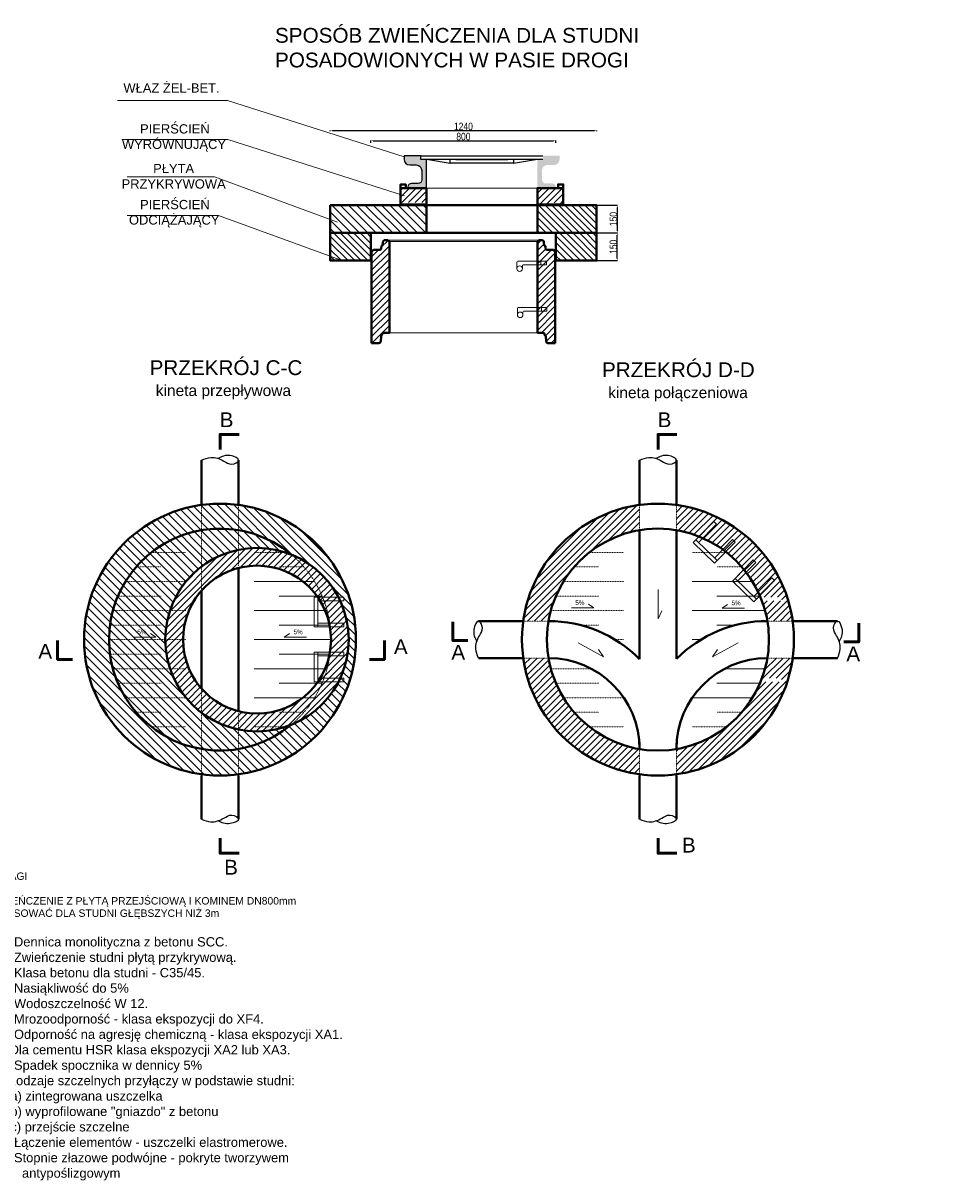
# Model space of a CAD drawing. Header units: millimetres. Extents: x -45008 to 28023, y 751 to 7011.
# Tile 5 of 6: x 16653 to 21559, y 751 to 7011. Entities that reach past the tile are written whole.
import ezdxf

# ---------------------------------------------------------------- set-up
doc = ezdxf.new("R2010")
doc.units = ezdxf.units.MM
doc.linetypes.add('ACAD_ISO03W100', pattern=[30, 12, -18])
doc.layers.add('kresk', color=7, linetype='Continuous')
doc.layers.add('studnia', color=3, linetype='Continuous')
for name, color, linetype, lineweight in [('odnośniki', 7, 'Continuous', 15), ('Przekrój', 1, 'Continuous', 40), ('Stopnie', 22, 'Continuous', 13), ('Szrafowanie', 251, 'Continuous', 9), ('Tabela 1', 7, 'Continuous', 20), ('Widok', 8, 'Continuous', 20), ('Wymiarowanie', 84, 'Continuous', 13)]:
    doc.layers.add(name, color=color, linetype=linetype, lineweight=lineweight)
doc.styles.add('arial', font='arial.ttf')
doc.styles.get("Standard").update_dxf_attribs({"font": 'ARIALN.TTF'})
doc.dimstyles.new('ISO-25', dxfattribs={"dimtxt": 40, "dimasz": 12, "dimexe": 1.25, "dimexo": 0.625, "dimtad": 1, "dimtxsty": 'Standard', "dimcen": 2.5, "dimadec": 0, "dimazin": 0, "dimtfac": 1, "dimtmove": 0, "dimatfit": 3, "dimfxl": 0, "dimarcsym": 0})
pattern_1 = [(45, (-120020.7675644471, -11756.49435908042), (-17.9605122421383, 17.96051224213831), [])]
pattern_2 = [(135, (-470.5495643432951, 0), (-17.96051224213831, -17.9605122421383), [])]
pattern_3 = [(45, (-101471.2450709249, -6725.871306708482), (-17.9605122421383, 17.96051224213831), [])]
pattern_4 = [(45, (27854.99201864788, 1620.737191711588), (-17.9605122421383, 17.96051224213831), [])]

# ---------------------------------------------------------------- blocks, each defined once
blk = doc.blocks.new('A$C73A06447')
at = {"layer": 'Szrafowanie'}
h = blk.add_hatch(dxfattribs=at)
h.set_pattern_fill('ANSI31', color=256, scale=8, style=0)
h.set_pattern_definition(pattern_1)
h.paths.add_polyline_path([(95.99993300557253, 549.5999881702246), (94.39993300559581, 549.5999881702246), (87.99993300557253, 555.9999881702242), (68.94157849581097, 555.9999881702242, 0.3933291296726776), (60.96220586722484, 548.5741070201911), (59.47362869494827, 527.8851644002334, -0.3933291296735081), (57.87775416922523, 526.3999881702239), (54.19993300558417, 526.3999881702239, 0.3727376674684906), (52.61641362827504, 525.0290435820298), (51.63766014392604, 511.4258693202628, -0.3933291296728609), (43.65828751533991, 503.9999881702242), (9.59993300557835, 503.9999881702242), (1.59993300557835, 495.9999881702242), (-6.699444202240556e-05, 495.9999881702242), (-6.699441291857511e-05, -1.182977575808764e-05), (39.69185375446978, -1.182977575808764e-05, 0.3403656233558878), (47.42598542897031, 5.95469913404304), (49.02466048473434, 11.99998817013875), (50.65569967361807, 34.77071321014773, -0.2495574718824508), (54.18788915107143, 41.40687694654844, 0.2470179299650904), (57.65678725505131, 47.9999881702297, -0.4142135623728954), (65.65678725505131, 55.99998817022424), (95.99993300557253, 55.99998817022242)])
h = blk.add_hatch(dxfattribs=at)
h.set_pattern_fill('ANSI31', color=256, scale=8, style=0)
h.set_pattern_definition(pattern_1)
h.paths.add_polyline_path([(991.9999330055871, 495.9999881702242), (990.3999330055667, 495.9999881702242), (982.3999330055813, 503.9999881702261), (952.3080122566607, 503.9999881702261), (948.3415784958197, 503.9999881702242, -0.393329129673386), (940.362205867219, 511.4258693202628), (939.3834523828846, 525.0290435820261, 0.372737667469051), (937.7999330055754, 526.3999881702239), (934.1221118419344, 526.3999881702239, -0.3933291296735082), (932.5262373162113, 527.8851644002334), (931.0376601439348, 548.5741070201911, 0.3933291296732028), (923.0582875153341, 555.9999881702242), (903.9999330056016, 555.9999881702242), (897.5999330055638, 549.5999881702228), (895.9999330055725, 549.5999881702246), (895.999933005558, 55.99998817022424), (926.3430787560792, 55.99998817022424, -0.4142135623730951), (934.3430787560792, 47.99998817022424, 0.2470179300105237), (937.8119768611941, 41.40687694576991, -0.2495574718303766), (941.3441663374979, 34.77071321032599), (942.9752055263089, 11.99998817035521), (944.5738805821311, 5.95469913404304, 0.3403656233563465), (952.3080122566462, -1.182977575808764e-05), (991.9999330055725, -1.182977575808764e-05)])
at = {"layer": 'Przekrój'}
for p, q in [((1.59993300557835, 495.9999881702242), (9.59993300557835, 503.9999881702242)), ((43.65828751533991, 503.9999881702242), (9.59993300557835, 503.9999881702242)), ((51.63766014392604, 511.4258693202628), (52.59993300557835, 524.7999881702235)), ((54.19993300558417, 526.3999881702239), (57.87775416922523, 526.3999881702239)), ((59.47362869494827, 527.8851644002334), (60.96220586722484, 548.5741070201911)), ((87.99993300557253, 555.9999881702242), (68.44437162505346, 555.9999881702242)), ((94.39993300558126, 549.5999881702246), (87.99993300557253, 555.9999881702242)), ((94.39993300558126, 549.5999881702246), (95.99993300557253, 549.5999881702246)), ((95.99993300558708, 55.99998817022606), (95.99993300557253, 549.5999881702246)), ((897.5999330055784, 549.5999881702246), (895.9999330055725, 549.5999881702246)), ((895.9999330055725, 55.99998817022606), (895.9999330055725, 549.5999881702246)), ((897.5999330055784, 549.5999881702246), (903.9999330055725, 555.9999881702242)), ((903.9999330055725, 555.9999881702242), (923.5554943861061, 555.9999881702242)), ((932.5262373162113, 527.8851644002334), (931.0376601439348, 548.5741070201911)), ((937.7999330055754, 526.3999881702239), (934.1221118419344, 526.3999881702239)), ((940.362205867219, 511.4258693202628), (939.3999330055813, 524.7999881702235)), ((948.3415784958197, 503.9999881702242), (982.3999330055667, 503.9999881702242)), ((990.3999330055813, 495.9999881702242), (982.3999330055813, 503.9999881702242)), ((-6.699442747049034e-05, -1.182977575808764e-05), (-6.699442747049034e-05, 495.9999881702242)), ((1.59993300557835, 495.9999881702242), (-6.699442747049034e-05, 495.9999881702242)), ((990.3999330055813, 495.9999881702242), (991.9999330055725, 495.9999881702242)), ((991.9999330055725, -1.182977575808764e-05), (991.9999330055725, 495.9999881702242)), ((49.02466048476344, 11.99998817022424), (47.42598542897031, 5.95469913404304)), ((50.73737154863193, 35.91092358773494), (49.02466048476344, 11.99998817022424)), ((65.65678725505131, 55.99998817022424), (95.99993300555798, 55.99998817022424)), ((926.3430787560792, 55.99998817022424), (895.999933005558, 55.99998817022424)), ((941.2624944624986, 35.91092358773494), (942.9752055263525, 11.99998817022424)), ((942.9752055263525, 11.99998817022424), (944.5738805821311, 5.95469913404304)), ((-6.699444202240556e-05, -1.182977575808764e-05), (39.69185375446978, -1.182977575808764e-05)), ((991.999933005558, -1.182977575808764e-05), (952.3080122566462, -1.182977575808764e-05))]:
    blk.add_line(p, q, dxfattribs=at)
for centre, radius, start, end in [((43.65828751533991, 511.9999881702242), 8, 270, 355.8846389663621), ((54.19993300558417, 524.7999881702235), 1.6, 90, 180), ((57.87775416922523, 527.9999881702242), 1.6, 270, 355.8846389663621), ((68.94157849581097, 547.9999881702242), 8, 90, 175.8846389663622), ((923.0582875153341, 547.9999881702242), 8, 4.115361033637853, 90), ((934.1221118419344, 527.9999881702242), 1.6, 184.1153610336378, 270), ((937.7999330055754, 524.7999881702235), 1.6, 0, 90), ((948.3415784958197, 511.9999881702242), 8, 184.1153610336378, 270), ((39.69185375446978, 7.999988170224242), 8, 270, 345.1872362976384), ((58.65569967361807, 34.77071321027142), 7.999999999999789, 123.9504901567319, 171.8059413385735), ((49.65678725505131, 47.99998817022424), 7.999999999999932, 304.4987138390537, 0), ((65.65678725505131, 47.99998817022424), 8, 90, 180), ((926.3430787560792, 47.99998817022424), 8, 0, 90), ((942.3430787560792, 47.99998817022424), 7.999999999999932, 180, 235.5012861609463), ((933.3441663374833, 34.77071321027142), 8.000000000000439, 8.194058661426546, 56.04950984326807), ((952.3080122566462, 7.999988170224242), 8, 194.8127637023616, 270)]:
    blk.add_arc(centre, radius, start, end, dxfattribs=at)
at = {"layer": 'Widok'}
for p, q in [((87.99993300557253, 555.9999881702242), (903.9999330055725, 555.9999881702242)), ((95.99993300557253, 549.5999881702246), (895.9999330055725, 549.5999881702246)), ((95.99993300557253, 55.99998817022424), (895.9999330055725, 55.99998817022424))]:
    blk.add_line(p, q, dxfattribs=at)
blk = doc.blocks.new('*D22')
at = {"layer": 'Defpoints', "color": 0, "transparency": 16777216}
for p in [(19752.39742652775, 5876.557131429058), (19864.15815642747, 5876.557131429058), (19752.39742652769, 5726.557131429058)]:
    blk.add_point(p, dxfattribs=at)
at = {"layer": 'Wymiarowanie', "color": 0, "lineweight": -2, "transparency": 16777216}
for p, q in [((19753.02242652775, 5876.557131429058), (19865.40815642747, 5876.557131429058)), ((19864.15815642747, 5738.557131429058), (19864.15815642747, 5864.557131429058)), ((19753.02242652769, 5726.557131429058), (19865.40815642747, 5726.557131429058))]:
    blk.add_line(p, q, dxfattribs=at)
at = {"layer": 'Wymiarowanie', "color": 0, "transparency": 16777216}
for points in [[(19862.15815642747, 5864.557131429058), (19866.15815642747, 5864.557131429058), (19864.15815642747, 5876.557131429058)], [(19862.15815642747, 5738.557131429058), (19866.15815642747, 5738.557131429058), (19864.15815642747, 5726.557131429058)]]:
    blk.add_solid(points, dxfattribs=at)
at = {"layer": 'Wymiarowanie', "color": 0, "transparency": 16777216, "insert": (19843.1102369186, 5801.557131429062), "char_height": 40, "attachment_point": 5, "rotation": 90}
blk.add_mtext('150', dxfattribs=at)
blk = doc.blocks.new('*D23')
at = {"layer": 'Defpoints', "color": 0, "transparency": 16777216}
for p in [(19752.39742652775, 6026.557131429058), (19752.39742652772, 5876.557131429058), (19864.15815642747, 5876.557131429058)]:
    blk.add_point(p, dxfattribs=at)
at = {"layer": 'Wymiarowanie', "color": 0, "lineweight": -2, "transparency": 16777216}
for p, q in [((19753.02242652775, 6026.557131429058), (19865.40815642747, 6026.557131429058)), ((19864.15815642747, 6014.557131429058), (19864.15815642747, 5888.557131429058)), ((19753.02242652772, 5876.557131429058), (19865.40815642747, 5876.557131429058))]:
    blk.add_line(p, q, dxfattribs=at)
at = {"layer": 'Wymiarowanie', "color": 0, "transparency": 16777216}
for points in [[(19862.15815642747, 6014.557131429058), (19866.15815642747, 6014.557131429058), (19864.15815642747, 6026.557131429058)], [(19862.15815642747, 5888.557131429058), (19866.15815642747, 5888.557131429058), (19864.15815642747, 5876.557131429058)]]:
    blk.add_solid(points, dxfattribs=at)
at = {"layer": 'Wymiarowanie', "color": 0, "transparency": 16777216, "insert": (19843.1102369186, 5951.557131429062), "char_height": 40, "attachment_point": 5, "rotation": 90}
blk.add_mtext('150', dxfattribs=at)
blk = doc.blocks.new('*D24')
at = {"layer": 'Defpoints', "color": 0, "transparency": 16777216}
for p in [(18312.39742652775, 6426.063757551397), (19753.02242652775, 6429.817110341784), (19753.02242652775, 6426.063757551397)]:
    blk.add_point(p, dxfattribs=at)
at = {"layer": 'Wymiarowanie', "color": 0, "lineweight": -2, "transparency": 16777216}
for p, q in [((18312.39742652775, 6426.688757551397), (18312.39742652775, 6431.067110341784)), ((18324.39742652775, 6429.817110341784), (19741.02242652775, 6429.817110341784)), ((19753.02242652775, 6426.688757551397), (19753.02242652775, 6431.067110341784))]:
    blk.add_line(p, q, dxfattribs=at)
at = {"layer": 'Wymiarowanie', "color": 0, "transparency": 16777216}
for points in [[(18324.39742652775, 6431.817110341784), (18324.39742652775, 6427.817110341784), (18312.39742652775, 6429.817110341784)], [(19741.02242652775, 6431.817110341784), (19741.02242652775, 6427.817110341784), (19753.02242652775, 6429.817110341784)]]:
    blk.add_solid(points, dxfattribs=at)
at = {"layer": 'Wymiarowanie', "color": 0, "transparency": 16777216, "insert": (19032.70992652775, 6452.240029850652), "char_height": 40, "attachment_point": 5}
blk.add_mtext('1240', dxfattribs=at)
blk = doc.blocks.new('*D25')
at = {"layer": 'Defpoints', "color": 0, "transparency": 16777216}
for p in [(18532.39742652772, 6363.121614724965), (19532.39742652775, 6374.941778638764), (19532.39742652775, 6363.121614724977)]:
    blk.add_point(p, dxfattribs=at)
at = {"layer": 'Wymiarowanie', "color": 0, "lineweight": -2, "transparency": 16777216}
for p, q in [((18532.39742652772, 6363.746614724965), (18532.39742652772, 6376.191778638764)), ((18544.39742652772, 6374.941778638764), (19520.39742652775, 6374.941778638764)), ((19532.39742652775, 6363.746614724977), (19532.39742652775, 6376.191778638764))]:
    blk.add_line(p, q, dxfattribs=at)
at = {"layer": 'Wymiarowanie', "color": 0, "transparency": 16777216}
for points in [[(18544.39742652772, 6376.941778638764), (18544.39742652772, 6372.941778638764), (18532.39742652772, 6374.941778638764)], [(19520.39742652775, 6376.941778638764), (19520.39742652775, 6372.941778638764), (19532.39742652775, 6374.941778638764)]]:
    blk.add_solid(points, dxfattribs=at)
at = {"layer": 'Wymiarowanie', "color": 0, "transparency": 16777216, "insert": (19032.39742652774, 6397.364698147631), "char_height": 40, "attachment_point": 5}
blk.add_mtext('800', dxfattribs=at)

msp = doc.modelspace()

# ---------------------------------------------------------------- hatches: boundary and pattern name
at = {"layer": 'kresk'}
h = msp.add_hatch(color=0, dxfattribs=at)
h.paths.add_polyline_path([(18832.39742652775, 6273.971276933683), (18802.39742652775, 6273.971276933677), (18802.39742652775, 6293.971276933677), (18712.4324821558, 6293.971276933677), (18712.4324821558, 6273.971276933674, 0.414213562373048), (18742.4324821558, 6243.971276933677), (18777.39742652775, 6243.971276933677, -0.4142135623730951), (18807.39742652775, 6213.971276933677), (18807.39742652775, 6163.971276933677, -0.4142135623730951), (18787.39742652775, 6143.971276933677), (18752.39742652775, 6143.971276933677, 0.4142135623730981), (18732.39742652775, 6123.971276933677), (18732.39742652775, 6118.971276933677), (18832.39742652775, 6118.971276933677)])
h.paths.add_polyline_path([(19552.36237089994, 6273.971276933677), (19552.36237089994, 6293.971276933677), (19462.39742652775, 6293.971276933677), (19462.39742652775, 6273.971276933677), (19432.39742652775, 6273.971276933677), (19432.39742652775, 6118.971276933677), (19532.39742652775, 6118.971276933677), (19532.39742652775, 6123.971276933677, 0.4142135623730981), (19512.39742652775, 6143.971276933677), (19477.39742652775, 6143.971276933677, -0.4142135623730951), (19457.39742652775, 6163.971276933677), (19457.39742652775, 6213.971276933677, -0.4142135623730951), (19487.39742652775, 6243.971276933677), (19522.36237089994, 6243.971276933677, 0.4142135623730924)])
at = {"layer": 'Szrafowanie'}
h = msp.add_hatch(dxfattribs=at)
h.set_pattern_fill('ANSI31', color=256, scale=8, style=0)
h.set_pattern_definition(pattern_3)
h.paths.add_polyline_path([(18832.39742652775, 6118.971276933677), (18732.39742652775, 6118.971276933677), (18692.94788868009, 6118.971276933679), (18692.94788868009, 6041.456079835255), (18733.87071533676, 6041.456079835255), (18832.39742652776, 6041.456079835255)])
h = msp.add_hatch(dxfattribs=at)
h.set_pattern_fill('ANSI31', color=256, scale=8, style=0)
h.set_pattern_definition(pattern_3)
h.paths.add_polyline_path([(19571.84696437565, 6118.971276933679), (19432.39742652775, 6118.971276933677), (19432.39742652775, 6030.831079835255), (19508.89742652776, 6030.831079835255), (19513.71879548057, 6038.831079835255), (19540.89742652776, 6038.831079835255), (19540.89742652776, 6030.831079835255), (19571.84696437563, 6030.831079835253)])
h = msp.add_hatch(dxfattribs=at)
h.set_pattern_fill('ANSI31', color=256, scale=10, angle=90, style=0)
h.set_pattern_definition([(135, (-101505.9777049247, -8536.268951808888), (-22.45064030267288, -22.45064030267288), [])])
h.paths.add_polyline_path([(18832.39742652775, 6026.55713142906), (18312.39742652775, 6026.55713142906), (18312.39742652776, 5876.55713142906), (18832.39742652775, 5876.55713142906)])
h = msp.add_hatch(dxfattribs=at)
h.set_pattern_fill('ANSI31', color=256, scale=8, angle=90, style=0)
h.set_pattern_definition(pattern_2)
h.paths.add_polyline_path([(19752.39742652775, 6026.557131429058), (19432.39742652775, 6026.557131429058), (19432.39742652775, 5876.557131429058), (19752.39742652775, 5876.557131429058)])
h = msp.add_hatch(dxfattribs=at)
h.set_pattern_fill('ANSI31', color=256, scale=8, angle=90, style=0)
h.set_pattern_definition(pattern_2)
h.paths.add_polyline_path([(18532.39742652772, 5876.557131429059), (18312.39742652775, 5876.557131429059), (18312.39742652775, 5726.557131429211), (18532.39742652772, 5726.557131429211)])
h = msp.add_hatch(dxfattribs=at)
h.set_pattern_fill('ANSI31', color=256, scale=8, angle=90, style=0)
h.set_pattern_definition(pattern_2)
h.paths.add_polyline_path([(19752.39742652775, 5876.557131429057), (19532.39742652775, 5876.557131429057), (19532.39742652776, 5726.557131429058), (19752.39742652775, 5726.557131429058)])
h = msp.add_hatch(dxfattribs=at)
h.set_pattern_fill('ANSI31', color=256, scale=10, angle=90, style=0)
h.set_pattern_definition([(135, (-102599.8734786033, -11253.49230175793), (-22.45064030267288, -22.45064030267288), [])])
edge = h.paths.add_edge_path()
edge.add_arc((17916.89401884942, 3677.626128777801), 496.0000000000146, 0, 360)
edge = h.paths.add_edge_path()
edge.add_arc((17716.89401884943, 3677.626128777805), 734.9999999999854, 0, 360)
h = msp.add_hatch(dxfattribs=at)
h.set_pattern_fill('ANSI31', color=256, scale=8, style=0)
h.set_pattern_definition(pattern_4)
edge = h.paths.add_edge_path()
edge.add_line((19356.06432530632, 3778.12612877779), (19492.63773881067, 3778.126108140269))
edge.add_arc((20084.16098784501, 3677.626128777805), 600, 99.5456479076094, 170.3575065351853, ccw=False)
edge.add_line((19984.66098784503, 4269.318405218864), (19984.66098784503, 4405.860122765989))
edge.add_arc((20084.16098784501, 3677.626128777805), 734.9999999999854, 97.78025569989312, 172.1410591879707)
h = msp.add_hatch(dxfattribs=at)
h.set_pattern_fill('ANSI31', color=256, scale=8, style=0)
h.set_pattern_definition(pattern_4)
edge = h.paths.add_edge_path()
edge.add_line((20798.83926777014, 3778.12612877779), (20812.2576503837, 3778.12612877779))
edge.add_arc((20084.16098784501, 3677.626128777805), 734.9999999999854, 7.858940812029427, 82.14105918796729)
edge.add_line((20184.66098784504, 4405.72279131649), (20184.66098784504, 4269.149374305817))
edge.add_arc((20084.16098784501, 3677.626128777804), 600, 43.627697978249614, 80.35750453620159, ccw=False)
edge.add_arc((20371.03598784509, 3677.626128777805), 439.4495378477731, 31.515502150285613, 70.39806198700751, ccw=False)
edge.add_line((20745.66617573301, 3907.339251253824), (20752.72076624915, 3907.339251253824))
edge.add_line((20752.72076624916, 3907.339251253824), (20752.72076624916, 3895.416455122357))
edge.add_arc((20371.0359878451, 3677.626128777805), 439.4495378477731, 13.22026489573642, 29.709193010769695, ccw=False)
edge = h.paths.add_edge_path()
edge.add_line((20812.39498183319, 3578.126128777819), (20799.07295624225, 3578.126128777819))
edge.add_arc((20371.0359878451, 3677.626128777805), 439.4495378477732, 330.29080698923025, 346.9136286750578, ccw=False)
edge.add_line((20752.72076624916, 3459.835802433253), (20752.72076624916, 3449.718793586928))
edge.add_line((20752.72076624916, 3449.718793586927), (20746.76746494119, 3449.718793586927))
edge.add_arc((20371.0359878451, 3677.626128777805), 439.4495378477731, 289.60193801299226, 328.7602683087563, ccw=False)
edge.add_arc((20084.16098784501, 3677.626128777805), 600, 279.6424954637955, 316.37230202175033, ccw=False)
edge.add_line((20184.66098784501, 3086.102883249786), (20184.66098784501, 2949.529466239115))
edge.add_arc((20084.16098784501, 3677.626128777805), 734.9999999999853, 277.8589408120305, 352.2197443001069)
h = msp.add_hatch(dxfattribs=at)
h.set_pattern_fill('ANSI31', color=256, scale=8, style=0)
h.set_pattern_definition([(45, (-102599.8734786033, -11253.49230175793), (-17.9605122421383, 17.96051224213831), [])])
edge = h.paths.add_edge_path()
edge.add_arc((17916.89401884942, 3677.626128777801), 400.0000000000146, 0, 360)
edge = h.paths.add_edge_path()
edge.add_arc((17916.89401884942, 3677.626128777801), 496.0000000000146, 0, 360)
h = msp.add_hatch(dxfattribs=at)
h.set_pattern_fill('ANSI31', color=256, scale=8, style=0)
h.set_pattern_definition(pattern_4)
h.paths.add_polyline_path([(20518.46402803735, 4091.607854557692, -0.092402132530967), (20638.44600601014, 3907.339251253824), (20745.66617573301, 3907.339251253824, 0.1713039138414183)], flags=17)
h = msp.add_hatch(dxfattribs=at)
h.set_pattern_fill('ANSI31', color=256, scale=8, style=0)
h.set_pattern_definition(pattern_4)
edge = h.paths.add_edge_path()
edge.add_line((20688.00112597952, 3778.12612877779), (20798.83926777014, 3778.12612877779))
edge.add_arc((20371.0359878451, 3677.626128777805), 439.4495378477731, 13.22026489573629, 29.70919301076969)
edge.add_line((20752.72076624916, 3895.416455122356), (20752.72076624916, 3887.339251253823))
edge.add_line((20752.72076624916, 3887.339251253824), (20646.31791100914, 3887.339251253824))
edge.add_arc((20084.16098784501, 3677.626128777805), 600, 15.499792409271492, 20.458073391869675, ccw=False)
edge.add_arc((20371.03598784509, 3677.626128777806), 332.51638875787, 17.59223709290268, 28.829486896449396, ccw=False)
edge = h.paths.add_edge_path()
edge.add_line((20799.07295624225, 3578.126128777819), (20688.31646123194, 3578.126128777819))
edge.add_arc((20371.0359878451, 3677.626128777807), 332.5163887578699, 331.17051310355, 342.5884365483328, ccw=False)
edge.add_arc((20084.16098784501, 3677.626128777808), 600, 339.7258650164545, 344.50020759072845, ccw=False)
edge.add_line((20646.98826150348, 3469.718793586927), (20752.72076624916, 3469.718793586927))
edge.add_line((20752.72076624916, 3469.718793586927), (20752.72076624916, 3459.835802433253))
edge.add_arc((20371.0359878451, 3677.626128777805), 439.4495378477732, 330.2908069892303, 346.9136286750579)
h = msp.add_hatch(dxfattribs=at)
h.set_pattern_fill('ANSI31', color=256, scale=8, style=0)
h.set_pattern_definition(pattern_4)
edge = h.paths.add_edge_path()
edge.add_line((19492.46871140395, 3578.126128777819), (19355.92699385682, 3578.126128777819))
edge.add_arc((20084.16098784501, 3677.626128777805), 734.9999999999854, 187.7802556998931, 262.2197443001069)
edge.add_line((19984.66098784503, 2949.392134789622), (19984.66098784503, 3085.933852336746))
edge.add_arc((20084.16098784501, 3677.626128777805), 600, 189.5456479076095, 260.4543520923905, ccw=False)
h = msp.add_hatch(dxfattribs=at)
h.set_pattern_fill('ANSI31', color=256, scale=8, style=0)
h.set_pattern_definition(pattern_4)
h.paths.add_polyline_path([(20746.76746494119, 3449.718793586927), (20639.19093889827, 3449.718793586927, -0.0932230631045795), (20518.46402803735, 3263.644402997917, 0.1725427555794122)], flags=17)

# ---------------------------------------------------------------- linework, layer by layer
at = {"layer": 'odnośniki'}
for points in [[(17162.77824536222, 6593.021096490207), (17756.41924930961, 6593.021096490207), (18711.51613956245, 6287.651162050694)], [(17185.56215236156, 6381.862002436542), (17759.19844573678, 6381.862002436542), (18714.29533598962, 6076.492067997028)], [(17214.27134121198, 6179.872216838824), (17687.35119191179, 6179.872216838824), (18351.26003941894, 5934.947148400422)], [(17214.30504309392, 5970.92901824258), (17708.34987163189, 5970.92901824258), (18366.48022197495, 5731.579163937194)]]:
    msp.add_lwpolyline(points, dxfattribs=at)
at = {"layer": 'Przekrój'}
for points in [[(18720.73117268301, 6118.971276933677), (18720.73117268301, 6138.971276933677), (18692.94788868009, 6138.971276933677), (18692.94788868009, 6118.971276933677)], [(19544.06368037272, 6118.971276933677), (19544.06368037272, 6138.971276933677), (19571.84696437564, 6138.971276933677), (19571.84696437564, 6118.971276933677)], [(18832.39742652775, 6018.971276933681), (18832.39742652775, 6118.971276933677), (18692.94788868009, 6118.971276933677), (18692.94788868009, 6030.831079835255)], [(19432.39742652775, 6018.971276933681), (19432.39742652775, 6118.971276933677), (19571.84696437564, 6118.971276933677), (19571.84696437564, 6030.831079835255)], [(18692.94788868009, 6030.831079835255), (18832.39742652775, 6030.831079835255)], [(19571.84696437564, 6030.831079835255), (19432.39742652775, 6030.831079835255)], [(17617.39401884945, 4648.012858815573), (17617.39401884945, 4411.45240249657)], [(17817.39401884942, 4648.012858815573), (17817.39401884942, 4411.452402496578)], [(19984.66098784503, 4648.012858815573), (19984.66098784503, 4411.45240249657)], [(20184.660987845, 4648.012858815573), (20184.660987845, 4411.452402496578)], [(19984.66098784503, 4269.318405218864), (19984.66098784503, 3572.633873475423)], [(20184.66098784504, 4269.149374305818), (20184.66097571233, 3573.643072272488)], [(17817.39401884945, 3290.199038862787), (17817.39401884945, 4065.053218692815)], [(17617.39401884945, 3412.485128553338), (17617.39401884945, 3942.767129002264)], [(19113.77425780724, 3778.12612877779), (19356.06432530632, 3778.12612877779)], [(21054.54771788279, 3778.12612877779), (20812.2576503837, 3778.12612877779)], [(19113.77425780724, 3578.126128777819), (19355.92699385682, 3578.126128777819)], [(20812.39498183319, 3578.126128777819), (21054.54771788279, 3578.126128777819)], [(20184.66096775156, 3117.292500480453), (20184.66096720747, 3086.102879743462)], [(17617.39401884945, 2707.23939874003), (17617.39401884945, 2943.799855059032)], [(17817.39401884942, 2707.23939874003), (17817.39401884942, 2943.799855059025)], [(19984.66098784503, 2707.23939874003), (19984.66098784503, 2943.799855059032)], [(20184.660987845, 2707.23939874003), (20184.660987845, 2943.799855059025)]]:
    msp.add_lwpolyline(points, dxfattribs=at)
for points in [[(18312.39742652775, 6026.557131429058), (19752.39742652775, 6026.557131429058), (19752.39742652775, 5876.557131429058), (18312.39742652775, 5876.557131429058)], [(18832.39742652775, 6026.557131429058), (19432.39742652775, 6026.557131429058), (19432.39742652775, 5876.557131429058), (18832.39742652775, 5876.557131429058)], [(18532.39742652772, 5726.557131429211), (18312.39742652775, 5726.557131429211), (18312.39742652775, 5876.557131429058), (18532.39742652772, 5876.557131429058)], [(19532.39742652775, 5726.557131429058), (19752.39742652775, 5726.557131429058), (19752.39742652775, 5876.557131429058), (19532.39742652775, 5876.557131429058)]]:
    msp.add_lwpolyline(points, close=True, dxfattribs=at)
for centre, radius in [((17716.89401884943, 3677.626128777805), 734.9999999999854), ((20084.16098784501, 3677.626128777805), 734.9999999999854), ((20084.16098784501, 3677.626128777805), 600), ((17916.89401884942, 3677.626128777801), 496.0000000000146), ((17916.89401884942, 3677.626128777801), 400.0000000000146)]:
    msp.add_circle(centre, radius, dxfattribs=at)
for centre, radius, start, end in [((17716.89401884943, 3677.626128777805), 600, 50.08876880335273, 309.9112311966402), ((19492.46871140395, 3085.933852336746), 692.1922764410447, 44.67853486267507, 90), ((20675.85326428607, 3085.933852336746), 692.1922764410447, 90, 135.2038655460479), ((19492.46871140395, 3085.933852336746), 492.1922764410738, 0, 90), ((20675.85326428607, 3085.933852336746), 492.1922764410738, 90, 180), ((20675.85326428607, 3085.933852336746), 692.1922764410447, 176.9198167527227, 180), ((19492.46871140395, 3085.933852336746), 692.1922764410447, 0, 0.01399113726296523)]:
    msp.add_arc(centre, radius, start, end, dxfattribs=at)
at = {"layer": 'Stopnie'}
for p, q in [((19321.22769266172, 5683.531125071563), (19321.22769266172, 5718.531125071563)), ((19321.22769266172, 5683.531125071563), (19321.22769266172, 5718.531125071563)), ((19481.22769266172, 5723.531125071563), (19326.22769266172, 5723.531125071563)), ((19351.22769266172, 5683.531125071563), (19351.22769266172, 5698.531125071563)), ((19356.22769266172, 5703.531125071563), (19481.22769266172, 5703.531125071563)), ((19451.22769266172, 5703.531125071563), (19451.22769266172, 5723.531125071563)), ((19481.22769266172, 5703.531125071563), (19481.22769266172, 5723.531125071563)), ((19324.03931403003, 5433.531125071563), (19324.03931403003, 5468.531125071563)), ((19324.03931403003, 5433.531125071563), (19324.03931403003, 5468.531125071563)), ((19484.03931403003, 5473.531125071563), (19329.03931403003, 5473.531125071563)), ((19354.03931403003, 5433.531125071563), (19354.03931403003, 5448.531125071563)), ((19359.03931403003, 5453.531125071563), (19484.03931403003, 5453.531125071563)), ((19454.03931403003, 5453.531125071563), (19454.03931403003, 5473.531125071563)), ((19484.03931403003, 5453.531125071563), (19484.03931403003, 5473.531125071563))]:
    msp.add_line(p, q, dxfattribs=at)
for points in [[(20288.77436602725, 4216.399665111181), (20386.5270535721, 4316.621479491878), (20400.84445562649, 4302.656809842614), (20303.09176808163, 4202.434995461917)], [(20403.31358246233, 4104.682307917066), (20389.34891281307, 4090.364905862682), (20274.80969637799, 4202.082263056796), (20288.77436602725, 4216.399665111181)], [(20288.77436602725, 4216.399665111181), (20403.31358246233, 4104.682307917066)], [(20388.99618040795, 4118.646977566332), (20486.7488679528, 4218.868791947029), (20501.06627000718, 4204.904122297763), (20403.31358246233, 4104.682307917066)], [(20502.18468603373, 3980.309024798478), (20487.86728397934, 3994.273694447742), (20599.58464117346, 4108.812910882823), (20613.90204322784, 4094.848241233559), (20516.14935568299, 3994.626426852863)], [(20501.83195362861, 4008.591096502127), (20596.09347376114, 4105.233560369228)], [(20602.0537680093, 3910.838408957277), (20699.80645555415, 4011.060223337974), (20714.12385760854, 3997.095553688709), (20602.40650041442, 3882.556337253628), (20588.08909836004, 3896.521006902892)], [(18245.45379725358, 3747.339251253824), (18225.45379725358, 3747.339251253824), (18225.45379725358, 3907.339251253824), (18245.45379725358, 3907.339251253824)], [(18245.45379725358, 3907.339251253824), (18245.45379725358, 3747.339251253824)], [(18245.45379725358, 3907.339251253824), (18380.45379725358, 3907.339251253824)], [(18245.45379725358, 3907.339251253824), (18385.45379725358, 3907.339251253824), (18385.45379725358, 3887.339251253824), (18245.45379725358, 3887.339251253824)], [(18245.45379725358, 3767.339251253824), (18385.45379725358, 3767.339251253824), (18385.45379725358, 3747.339251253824), (18245.45379725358, 3747.339251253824)], [(18245.45379725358, 3747.339251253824), (18380.45379725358, 3747.339251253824)], [(18225.45379725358, 3589.718793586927), (18225.45379725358, 3609.718793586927), (18385.45379725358, 3609.718793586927), (18385.45379725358, 3589.718793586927), (18245.45379725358, 3589.718793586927)], [(18245.45379725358, 3609.718793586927), (18380.45379725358, 3609.718793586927)], [(18245.45379725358, 3469.718793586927), (18385.45379725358, 3469.718793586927), (18385.45379725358, 3449.718793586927), (18225.45379725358, 3449.718793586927), (18225.45379725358, 3469.718793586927)], [(18245.45379725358, 3449.718793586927), (18380.45379725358, 3449.718793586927)]]:
    msp.add_lwpolyline(points, dxfattribs=at)
for points in [[(20501.83195362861, 4008.591096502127), (20616.37117006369, 3896.873739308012), (20602.40650041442, 3882.556337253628), (20487.86728397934, 3994.273694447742)], [(18245.45379725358, 3609.718793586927), (18245.45379725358, 3449.718793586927), (18225.45379725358, 3449.718793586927), (18225.45379725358, 3609.718793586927)]]:
    msp.add_lwpolyline(points, close=True, dxfattribs=at)
for centre in [(19336.22769266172, 5683.531125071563), (19339.03931403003, 5433.531125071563)]:
    msp.add_circle(centre, 15, dxfattribs=at)
for centre in [(19326.22769266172, 5718.531125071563), (19356.22769266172, 5698.531125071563), (19329.03931403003, 5468.531125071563), (19359.03931403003, 5448.531125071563)]:
    msp.add_arc(centre, 5, 90, 180, dxfattribs=at)
at = {"layer": 'studnia', "color": 0}
for p, q in [((18802.39742652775, 6293.971276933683), (19462.39742652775, 6293.971276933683)), ((19462.39742652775, 6273.971276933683), (18802.39742652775, 6273.971276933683)), ((18843.11559515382, 6273.971276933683), (18961.7459977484, 6253.140543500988)), ((18961.7459977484, 6253.140543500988), (18961.7459977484, 6273.971276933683)), ((18991.7459977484, 6273.971276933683), (19273.04885530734, 6273.971276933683)), ((19303.04885530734, 6253.140543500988), (19421.67925790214, 6273.971276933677)), ((19303.04885530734, 6273.971276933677), (19303.04885530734, 6253.140543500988)), ((19303.04885530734, 6253.140543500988), (18961.7459977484, 6253.140543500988))]:
    msp.add_line(p, q, dxfattribs=at)
msp.add_lwpolyline([(18832.39742652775, 6273.971276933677), (18802.39742652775, 6273.971276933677), (18802.39742652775, 6293.971276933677), (18712.4324821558, 6293.971276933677), (18712.4324821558, 6273.971276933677, 0.4142135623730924), (18742.4324821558, 6243.971276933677), (18777.39742652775, 6243.971276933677, -0.414213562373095), (18807.39742652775, 6213.971276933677), (18807.39742652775, 6163.971276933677, -0.414213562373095), (18787.39742652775, 6143.971276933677), (18752.39742652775, 6143.971276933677, 0.4142135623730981), (18732.39742652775, 6123.971276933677), (18732.39742652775, 6118.971276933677), (18832.39742652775, 6118.971276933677)], format="xyb", close=True, dxfattribs=at)
for points in [[(17617.39401884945, 4648.012858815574), (17667.93058737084, 4662.893752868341), (17737.41467087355, 4642.959168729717), (17780.80995739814, 4626.629219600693), (17817.38707476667, 4646.346250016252), (17772.48733558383, 4672.668026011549), (17706.64549624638, 4657.41065634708)], [(19984.66098784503, 4648.012858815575), (20035.19755636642, 4662.893752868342), (20104.68163986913, 4642.959168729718), (20148.07692639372, 4626.629219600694), (20184.65404376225, 4646.346250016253), (20139.75430457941, 4672.66802601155), (20073.91246524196, 4657.410656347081)], [(19113.77425780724, 3578.126128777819), (19098.89336375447, 3628.662697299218), (19118.8279478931, 3698.146780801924), (19135.15789702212, 3741.542067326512), (19115.44086660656, 3778.11918469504), (19089.11909061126, 3733.219445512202), (19104.37646027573, 3667.37760617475)], [(21054.54771788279, 3578.126128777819), (21069.42861193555, 3628.662697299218), (21049.49402779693, 3698.146780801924), (21033.16407866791, 3741.542067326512), (21052.88110908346, 3778.11918469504), (21079.20288507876, 3733.219445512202), (21063.94551541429, 3667.37760617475)], [(17617.39401884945, 2707.239398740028), (17667.93058737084, 2692.358504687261), (17737.41467087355, 2712.293088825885), (17780.80995739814, 2728.623037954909), (17817.38707476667, 2708.90600753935), (17772.48733558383, 2682.584231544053), (17706.64549624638, 2697.841601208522)], [(19984.66098784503, 2707.239398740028), (20035.19755636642, 2692.358504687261), (20104.68163986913, 2712.293088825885), (20148.07692639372, 2728.623037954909), (20184.65404376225, 2708.90600753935), (20139.75430457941, 2682.584231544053), (20073.91246524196, 2697.841601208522)]]:
    msp.add_spline(points, degree=3, dxfattribs=at)
at = {"layer": 'Widok'}
msp.add_lwpolyline([(18832.39742652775, 6118.971276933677), (19432.39742652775, 6118.971276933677)], dxfattribs=at)
at = {"layer": 'Widok', "linetype": 'ACAD_ISO03W100', "ltscale": 0.05}
for points in [[(17617.39401884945, 3942.767129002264), (17617.39401884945, 4405.860122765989)], [(17817.39401884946, 4074.488825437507), (17817.39401884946, 4411.452402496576)], [(19984.66098784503, 4269.318405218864), (19984.66098784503, 4405.860122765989)], [(20184.66098784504, 4269.149374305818), (20184.66098784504, 4411.452402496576)], [(17345.62429202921, 4148.96336467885), (17532.06762675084, 4148.96336467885)], [(18088.16374566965, 4148.96336467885), (17901.72041094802, 4148.96336467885)], [(19712.89126102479, 4148.96336467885), (19899.33459574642, 4148.96336467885)], [(20455.43071466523, 4148.96336467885), (20268.9873799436, 4148.96336467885)], [(17263.32697580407, 4070.407158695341), (17398.09775089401, 4070.407158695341)], [(18170.46106189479, 4070.407158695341), (18035.69028680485, 4070.407158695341)], [(19630.59394479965, 4070.407158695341), (19765.36471988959, 4070.407158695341)], [(20537.72803089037, 4070.407158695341), (20402.95725580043, 4070.407158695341)], [(17205.7553292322, 3991.850952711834), (17532.06762675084, 3991.850952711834)], [(19573.02229822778, 3991.850952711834), (19899.33459574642, 3991.850952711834)], [(17165.11480348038, 3913.294746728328), (17398.09775089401, 3913.294746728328)], [(19532.38177247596, 3913.294746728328), (19765.36471988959, 3913.294746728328)], [(17137.82952330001, 3834.73854074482), (17532.06762675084, 3834.73854074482)], [(19505.09649229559, 3834.73854074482), (19899.33459574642, 3834.73854074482)], [(17122.05881267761, 3756.182334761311), (17398.09775089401, 3756.182334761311)], [(19492.63773881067, 3778.126108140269), (19356.06432530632, 3778.12612877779)], [(19665.37654631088, 3756.182334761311), (19765.36471988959, 3756.182334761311)], [(20675.85326428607, 3778.12612877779), (20812.2576503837, 3778.12612877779)], [(17116.89401884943, 3677.626128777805), (17532.06762675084, 3677.626128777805)], [(19851.67672574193, 3677.626128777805), (19899.33459574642, 3677.626128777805)], [(17122.05881267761, 3599.069922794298), (17398.09775089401, 3599.069922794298)], [(19355.92699385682, 3578.126128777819), (19492.46871140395, 3578.126128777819)], [(20675.85326428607, 3578.126128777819), (20812.39498183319, 3578.126128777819)], [(17137.82952330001, 3520.51371681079), (17532.06762675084, 3520.51371681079)], [(19505.09649229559, 3520.51371681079), (19723.53921662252, 3520.51371681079)], [(17165.11480348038, 3441.957510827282), (17398.09775089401, 3441.957510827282)], [(17617.39401884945, 2943.799855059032), (17617.39401884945, 3412.485128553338)], [(19532.38177247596, 3441.957510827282), (19765.36471988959, 3441.957510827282)], [(17205.7553292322, 3363.401304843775), (17532.06762675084, 3363.401304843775)], [(19573.02229822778, 3363.401304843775), (19899.33459574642, 3363.401304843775)], [(17263.32697580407, 3284.845098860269), (17398.09775089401, 3284.845098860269)], [(17817.39401884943, 2943.799855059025), (17817.39401884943, 3280.763432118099)], [(18170.46106189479, 3284.845098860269), (18035.69028680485, 3284.845098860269)], [(19630.59394479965, 3284.845098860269), (19765.36471988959, 3284.845098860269)], [(20537.72803089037, 3284.845098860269), (20402.95725580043, 3284.845098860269)], [(17345.62429202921, 3206.28889287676), (17532.06762675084, 3206.28889287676)], [(18088.16374566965, 3206.28889287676), (17901.72041094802, 3206.28889287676)], [(19712.89126102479, 3206.28889287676), (19899.33459574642, 3206.28889287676)], [(20455.43071466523, 3206.28889287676), (20268.9873799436, 3206.28889287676)], [(19984.66098784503, 2943.799855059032), (19984.66098784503, 3085.933852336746)], [(20184.66098784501, 2943.799855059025), (20184.66098784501, 3086.102883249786)]]:
    msp.add_lwpolyline(points, dxfattribs=at)
at = {"layer": 'Widok', "ltscale": 0.05}
for points in [[(18228.03270846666, 3991.850952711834), (17901.72041094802, 3991.850952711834)], [(20595.29967746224, 3991.850952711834), (20268.9873799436, 3991.850952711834)], [(18268.67323421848, 3913.294746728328), (18035.69028680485, 3913.294746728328)], [(20635.94020321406, 3913.294746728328), (20402.95725580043, 3913.294746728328)], [(18295.95851439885, 3834.73854074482), (17901.72041094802, 3834.73854074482)], [(20663.22548339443, 3834.73854074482), (20268.9873799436, 3834.73854074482)], [(18311.72922502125, 3756.182334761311), (18035.69028680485, 3756.182334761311)], [(20502.94542937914, 3756.182334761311), (20402.95725580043, 3756.182334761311)], [(18316.89401884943, 3677.626128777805), (17901.72041094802, 3677.626128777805)], [(20316.64524994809, 3677.626128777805), (20268.9873799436, 3677.626128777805)], [(18311.72922502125, 3599.069922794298), (18035.69028680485, 3599.069922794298)], [(18295.95851439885, 3520.51371681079), (17901.72041094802, 3520.51371681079)], [(20663.22548339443, 3520.51371681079), (20444.78275906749, 3520.51371681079)], [(18268.67323421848, 3441.957510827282), (18035.69028680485, 3441.957510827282)], [(20635.94020321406, 3441.957510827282), (20402.95725580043, 3441.957510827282)], [(18228.03270846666, 3363.401304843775), (17901.72041094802, 3363.401304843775)], [(20595.29967746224, 3363.401304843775), (20268.9873799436, 3363.401304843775)]]:
    msp.add_lwpolyline(points, dxfattribs=at)
at = {"layer": 'Widok', "linetype": 'ACAD_ISO03W100', "ltscale": 0.05}
msp.add_arc((17716.89401884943, 3677.626128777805), 600.0000000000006, 309.9112311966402, 50.08876880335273, dxfattribs=at)
at = {"layer": 'Wymiarowanie'}
for p, q in [((19737.20433994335, 3849.432912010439), (19617.04924115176, 3849.407410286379)), ((19737.20433994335, 3849.432912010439), (19707.84554688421, 3869.160448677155)), ((20431.11763574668, 3848.258122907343), (20460.47642880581, 3867.98565957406)), ((20431.11763574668, 3848.258122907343), (20551.27273453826, 3848.232621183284)), ((17369.93737094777, 3691.158580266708), (17340.57857788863, 3710.886116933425)), ((18063.8506667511, 3691.158580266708), (18093.20945981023, 3710.886116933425)), ((17369.93737094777, 3691.158580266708), (17249.78227215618, 3691.133078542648)), ((18063.8506667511, 3691.158580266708), (18184.00576554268, 3691.133078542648))]:
    msp.add_line(p, q, dxfattribs=at)
at = {"layer": 'Wymiarowanie', "lineweight": 50}
for points in [[(17717.39401884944, 4705.575758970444), (17717.39401884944, 4786.665197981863), (17819.64376261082, 4786.665197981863)], [(20084.66098784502, 4705.575758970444), (20084.66098784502, 4786.665197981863), (20186.9107316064, 4786.665197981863)], [(19056.57087425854, 3672.412061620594), (18975.48143524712, 3672.412061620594), (18975.48143524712, 3774.66180538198)], [(21088.70816799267, 3664.851419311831), (21169.79760700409, 3664.851419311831), (21169.79760700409, 3767.101163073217)], [(16919.98211483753, 3570.162317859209), (16838.89267582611, 3570.162317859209), (16838.89267582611, 3672.412061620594)], [(18524.31078716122, 3570.162317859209), (18605.40022617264, 3570.162317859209), (18605.40022617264, 3672.412061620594)], [(17717.39401884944, 2603.875997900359), (17717.39401884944, 2522.78655888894), (17819.64376261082, 2522.78655888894)], [(20084.66098784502, 2603.875997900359), (20084.66098784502, 2522.78655888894), (20186.9107316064, 2522.78655888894)]]:
    msp.add_lwpolyline(points, dxfattribs=at)
at = {"layer": 'Wymiarowanie'}
for points in [[(20084.6609850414, 3947.713923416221), (20084.6609850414, 3790.048972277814), (20105.39891957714, 3832.790495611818)], [(19652.23518947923, 3660.508379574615), (19790.52219808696, 3584.778992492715), (19762.99467023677, 3623.4976566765)], [(20517.08678060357, 3660.508379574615), (20378.79977199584, 3584.778992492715), (20406.32729984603, 3623.4976566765)]]:
    msp.add_lwpolyline(points, dxfattribs=at)

# ---------------------------------------------------------------- block references
at = {"layer": 'Szrafowanie'}
msp.add_blockref('A$C73A06447', (18536.39749352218, 5280.527496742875), dxfattribs=at)

# ---------------------------------------------------------------- texts
at = {"layer": 'Tabela 1', "insert": (16486.37235842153, 2418.71375445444), "char_height": 40, "width": 2811.196890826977, "attachment_point": 1, "style": 'arial'}
msp.add_mtext('UWAGI\\P\\PZWIEŃCZENIE Z PŁYTĄ PRZEJŚCIOWĄ I KOMINEM DN800mm \\PSTOSOWAĆ DLA STUDNI GŁĘBSZYCH NIŻ 3m\\P\\pt100;{\\H1.25x;\\P1.   Dennica monolityczna z betonu SCC.\\P2.   Zwieńczenie studni płytą przykrywową.\\P\\ptz;3.   Klasa betonu dla studni - C35/45.\\P4.   Nasiąkliwość do 5%\\P5.   Wodoszczelność W 12.\\P6.   Mrozoodporność - klasa ekspozycji do XF4.\\P\\pt100;7.   Odporność na agresję chemiczną - klasa ekspozycji XA1.\\P \\T1.75; \\T2.05; \\T1;Dla cementu HSR klasa ekspozycji XA2 lub XA3.\\P8.   Spadek spocznika w dennicy 5%\\P\\ptz;9. Rodzaje szczelnych przyłączy w podstawie studni:\\P     a) zintegrowana uszczelka\\P     b) wyprofilowane "gniazdo" z betonu \\P     c) przejście szczelne\\P10. Łączenie elementów - uszczelki elastromerowe.\\P11. Stopnie złazowe podwójne - pokryte tworzywem \\P^Iantypoślizgowym}', dxfattribs=at)
at = {"layer": 'Wymiarowanie', "attachment_point": 1, "style": 'arial'}
for s, insert, char_height, width in [('SPOSÓB ZWIEŃCZENIA DLA STUDNI \\PPOSADOWIONYCH W PASIE DROGI', (18014.06969683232, 6984.839631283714), 80, 2751.938109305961), ('\\pi49.313;WŁAZ ŻEL-BET.', (17145.4173004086, 6685.233776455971), 50, 738.5333403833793), ('\\pi138.23;PIERŚCIEŃ\\P\\pi40.292;WYRÓWNUJĄCY', (17146.39334372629, 6464.129582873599), 50, 641.9754564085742), ('\\pi138.23;PIERŚCIEŃ', (14124.59732897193, 6420.80257004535), 50, 641.9754564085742), ('\\pi213.01;PŁYTA \\P\\pi42.304;PRZYKRYWOWA', (17142.49321063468, 6249.803414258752), 50, 641.9754564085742), ('\\pi213.01;PŁYTA \\P\\pi42.304;PRZYKRYWOWA', (14124.59732897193, 6120.157248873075), 50, 641.9754564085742), ('\\pi138.23;PIERŚCIEŃ\\P\\pi78.321;ODCIĄŻAJĄCY', (17146.39334372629, 6054.961307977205), 50, 641.9754564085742), ('\\pi226.8;KRĄG\\P\\pi206.94;DN 800', (14124.59732897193, 5661.77057108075), 50, 641.9754564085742), ('\\pi171.12;STOPNIE \\P\\pi168.33;ŻELIWNE\\P\\pi-5.0866;ANTYPOŚLIZGOWE', (14136.02681171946, 5205.010356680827), 50, 641.9754564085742), ('\\pi54.659;PRZEKRÓJ C-C\\P\\pi88.08;{\\H0.75x;kineta przepływowa}', (17281.52690078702, 5188.062347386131), 80, 922.1424544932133), ('\\pi54.659;PRZEKRÓJ D-D\\P\\pi88.08;{\\H0.75x;kineta połączeniowa}', (19726.91520903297, 5176.779042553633), 80, 922.1424544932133), ('\\pxqc;B', (17431.28383515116, 4906.373132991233), 80, 641.9754564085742), ('\\pxqc;B', (19798.55080414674, 4906.373132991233), 80, 641.9754564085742), ('\\pi213.01;PŁYTA \\P\\pi71.397;PRZEJŚCIOWA', (13941.59267112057, 4829.517779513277), 50, 641.9754564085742), ('\\pi226.8;KRĄG\\P\\pi187.51;DN 1000\\PDN 1200', (13941.87197540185, 4224.02676357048), 50, 641.9754564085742), ('\\pxqc;A', (16450.97436936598, 3654.814291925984), 80, 641.9754564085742), ('\\pxqc;A', (18372.96125636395, 3679.051815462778), 80, 641.9754564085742), ('\\pxqc;A', (18683.59511342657, 3649.097630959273), 80, 641.9754564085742), ('\\pxqc;A', (20818.79109123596, 3640.340206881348), 80, 641.9754564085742), ('\\pxqc;B', (19929.89980295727, 2606.517963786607), 80, 641.9754564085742), ('\\pxqc;B', (17455.52135868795, 2487.015157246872), 80, 641.9754564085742), ('\\pi59.665;WŁAZ ŻEL-BET', (14129.94550987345, 1894.816730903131), 50, 759.862156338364), ('\\pi138.23;PIERŚCIEŃ', (14124.59732897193, 1653.67093044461), 50, 641.9754564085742), ('\\pi213.01;PŁYTA \\P\\pi42.304;PRZYKRYWOWA', (13941.59267112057, 1448.058231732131), 50, 641.9754564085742)]:
    msp.add_mtext(s, dxfattribs=dict(at, insert=insert, char_height=char_height, width=width))
at = {"layer": 'Wymiarowanie', "char_height": 25, "width": 108.7083228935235}
for insert, attachment_point in [((19686.75146568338, 3890.038971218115), 3), ((20481.57051000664, 3888.864182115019), 1), ((17319.4844966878, 3731.764639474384), 3), ((18114.30354101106, 3731.764639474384), 1)]:
    msp.add_mtext('5%', dxfattribs=dict(at, insert=insert, attachment_point=attachment_point))

# ---------------------------------------------------------------- dimensions: what is measured, and where the dimension line sits
at = {"layer": 'Wymiarowanie'}
for p1, p2, distance, text, picture, middle in [((18312.39742652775, 6426.063757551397), (19753.02242652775, 6426.063757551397), 3.753352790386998, '1240', '*D24', (19032.70992652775, 6452.240029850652)), ((18532.39742652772, 6363.121614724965), (19532.39742652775, 6363.121614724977), 11.820163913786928, '800', '*D25', (19032.39742652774, 6397.364698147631))]:
    dim = msp.add_aligned_dim(p1=p1, p2=p2, distance=distance, text=text, dimstyle='ISO-25', override={"dimgap": 2, "dimfxl": 2}, dxfattribs=at)
    dim.commit()
    dim.dimension.update_dxf_attribs({"geometry": picture, "text_midpoint": middle})
for p1, p2, distance, picture, middle in [((19752.39742652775, 6026.557131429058), (19752.39742652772, 5876.557131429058), 111.76072989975, '*D23', (19843.1102369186, 5951.557131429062)), ((19752.39742652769, 5726.557131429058), (19752.39742652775, 5876.557131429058), -111.7607298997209, '*D22', (19843.1102369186, 5801.557131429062))]:
    dim = msp.add_aligned_dim(p1=p1, p2=p2, distance=distance, dimstyle='ISO-25', override={"dimtxt": 40, "dimfxl": 2}, dxfattribs=at)
    dim.commit()
    dim.dimension.update_dxf_attribs({"geometry": picture, "text_midpoint": middle})

doc.saveas('drawing.dxf')
